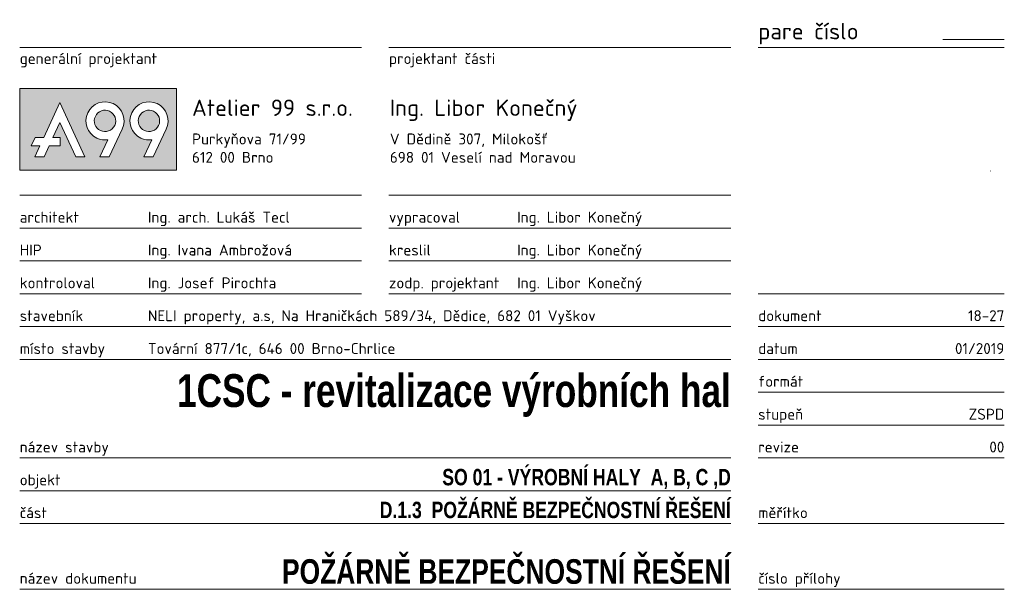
# Paper-space layout 'Hlavní titulní list PBŘ' of a CAD drawing. Header units: millimetres. Extents: x 19 to 199, y 5 to 109.
import ezdxf
from ezdxf.enums import TextEntityAlignment as Align

# ---------------------------------------------------------------- set-up
doc = ezdxf.new("R2010")
doc.units = ezdxf.units.MM
doc.linetypes.add('DOT', pattern=[6.35, 0, -6.35])
doc.layers.add('A99_N_leg-text', color=7, linetype='Continuous', lineweight=9)
doc.styles.add('A99_nadpis', font='impact.ttf')
doc.styles.add('A99_popis', font='isocpeur.ttf')

# ---------------------------------------------------------------- blocks, each defined once
blk = doc.blocks.new('A99_logo')
at = {"layer": 'A99_N_leg-text'}
h = blk.add_hatch(color=7, dxfattribs=at)
h.dxf.hatch_style = 1
edge = h.paths.add_edge_path(flags=0)
edge.add_spline(control_points=[(26.71, 12.6), (27.42, 14.1), (26.77, 15.89), (25.27, 16.6)], knot_values=[3, 3, 3, 3, 4, 4, 4, 4], degree=3, periodic=0)
edge.add_spline(control_points=[(25.27, 16.6), (23.77, 17.31), (21.98, 16.67), (21.27, 15.16)], knot_values=[2, 2, 2, 2, 3, 3, 3, 3], degree=3, periodic=0)
edge.add_spline(control_points=[(21.27, 15.16), (20.56, 13.66), (21.2, 11.87), (22.71, 11.16)], knot_values=[1, 1, 1, 1, 2, 2, 2, 2], degree=3, periodic=0)
edge.add_spline(control_points=[(22.71, 11.16), (24.21, 10.45), (26, 11.1), (26.71, 12.6)], knot_values=[0, 0, 0, 0, 1, 1, 1, 1], degree=3, periodic=0)
h.paths.add_polyline_path([(0, 23.03), (0, 0), (44.14, 0), (44.14, 23.03)])
edge = h.paths.add_edge_path(flags=16)
edge.add_spline(control_points=[(38.64, 18.73), (35.96, 20), (32.77, 18.85), (31.5, 16.17), (30.24, 13.49), (31.38, 10.29), (34.06, 9.03), (35.07, 8.55), (36.15, 8.42), (37.18, 8.58), (37.18, 8.58), (34.91, 3.78), (34.91, 3.78), (34.91, 3.78), (37.52, 3.78), (37.52, 3.78), (37.52, 3.78), (41.21, 11.59), (41.21, 11.59), (42.47, 14.27), (41.32, 17.47), (38.64, 18.73)], knot_values=[0, 0, 0, 0, 1, 1, 1, 2, 2, 2, 3, 3, 3, 4, 4, 4, 5, 5, 5, 6, 6, 6, 7, 7, 7, 7], degree=3, periodic=0)
edge = h.paths.add_edge_path(flags=16)
edge.add_spline(control_points=[(26.28, 18.73), (23.6, 20), (20.4, 18.85), (19.14, 16.17), (17.87, 13.49), (19.02, 10.29), (21.7, 9.03), (22.71, 8.55), (23.79, 8.42), (24.81, 8.58), (24.81, 8.58), (22.55, 3.78), (22.55, 3.78), (22.55, 3.78), (25.16, 3.78), (25.16, 3.78), (25.16, 3.78), (28.84, 11.59), (28.84, 11.59), (30.11, 14.27), (28.96, 17.47), (26.28, 18.73)], knot_values=[0, 0, 0, 0, 1, 1, 1, 2, 2, 2, 3, 3, 3, 4, 4, 4, 5, 5, 5, 6, 6, 6, 7, 7, 7, 7], degree=3, periodic=0)
h.paths.add_polyline_path([(6.76, 9.18), (4.32, 9.18), (3.21, 6.83), (5.68, 6.83), (4.28, 3.78), (6.88, 3.78), (8.27, 6.83), (11.34, 6.83), (11.34, 9.18), (9.35, 9.18), (11.31, 13.44), (15.74, 3.78), (18.34, 3.78), (11.31, 19.1)], flags=16)
h = blk.add_hatch(color=7, dxfattribs=at)
h.dxf.hatch_style = 1
edge = h.paths.add_edge_path()
edge.add_spline(control_points=[(26.71, 12.6), (27.42, 14.1), (26.77, 15.89), (25.27, 16.6)], knot_values=[3, 3, 3, 3, 4, 4, 4, 4], degree=3, periodic=0)
edge.add_spline(control_points=[(25.27, 16.6), (23.77, 17.31), (21.98, 16.67), (21.27, 15.16)], knot_values=[2, 2, 2, 2, 3, 3, 3, 3], degree=3, periodic=0)
edge.add_spline(control_points=[(21.27, 15.16), (20.56, 13.66), (21.2, 11.87), (22.71, 11.16)], knot_values=[1, 1, 1, 1, 2, 2, 2, 2], degree=3, periodic=0)
edge.add_spline(control_points=[(22.71, 11.16), (24.21, 10.45), (26, 11.1), (26.71, 12.6)], knot_values=[0, 0, 0, 0, 1, 1, 1, 1], degree=3, periodic=0)
edge = h.paths.add_edge_path()
edge.add_spline(control_points=[(39.07, 12.6), (39.78, 14.1), (39.14, 15.89), (37.64, 16.6)], knot_values=[3, 3, 3, 3, 4, 4, 4, 4], degree=3, periodic=0)
edge.add_spline(control_points=[(37.64, 16.6), (36.14, 17.31), (34.34, 16.67), (33.63, 15.16)], knot_values=[2, 2, 2, 2, 3, 3, 3, 3], degree=3, periodic=0)
edge.add_spline(control_points=[(33.63, 15.16), (32.92, 13.66), (33.57, 11.87), (35.07, 11.16)], knot_values=[1, 1, 1, 1, 2, 2, 2, 2], degree=3, periodic=0)
edge.add_spline(control_points=[(35.07, 11.16), (36.57, 10.45), (38.36, 11.1), (39.07, 12.6)], knot_values=[0, 0, 0, 0, 1, 1, 1, 1], degree=3, periodic=0)
at = {"layer": 'A99_N_leg-text', "lineweight": 0}
for points in [[(44.14, 0), (0, 0), (0, 23.03), (44.14, 23.03), (44.14, 0)], [(6.76, 9.18), (4.32, 9.18), (3.21, 6.83), (5.68, 6.83), (4.28, 3.78), (6.88, 3.78), (8.27, 6.83), (11.34, 6.83), (11.34, 9.18), (9.35, 9.18), (11.31, 13.44), (15.74, 3.78), (18.34, 3.78), (11.31, 19.1), (6.76, 9.18)]]:
    blk.add_lwpolyline(points, dxfattribs=at)
for points, knots in [([(26.28, 18.73), (23.6, 20), (20.4, 18.85), (19.14, 16.17), (17.87, 13.49), (19.02, 10.29), (21.7, 9.03), (22.71, 8.55), (23.79, 8.42), (24.81, 8.58), (24.81, 8.58), (22.55, 3.78), (22.55, 3.78), (22.55, 3.78), (25.16, 3.78), (25.16, 3.78), (25.16, 3.78), (28.84, 11.59), (28.84, 11.59), (30.11, 14.27), (28.96, 17.47), (26.28, 18.73)], [0, 0, 0, 0, 1, 1, 1, 2, 2, 2, 3, 3, 3, 4, 4, 4, 5, 5, 5, 6, 6, 6, 7, 7, 7, 7]), ([(38.64, 18.73), (35.96, 20), (32.77, 18.85), (31.5, 16.17), (30.24, 13.49), (31.38, 10.29), (34.06, 9.03), (35.07, 8.55), (36.15, 8.42), (37.18, 8.58), (37.18, 8.58), (34.91, 3.78), (34.91, 3.78), (34.91, 3.78), (37.52, 3.78), (37.52, 3.78), (37.52, 3.78), (41.21, 11.59), (41.21, 11.59), (42.47, 14.27), (41.32, 17.47), (38.64, 18.73)], [0, 0, 0, 0, 1, 1, 1, 2, 2, 2, 3, 3, 3, 4, 4, 4, 5, 5, 5, 6, 6, 6, 7, 7, 7, 7]), ([(26.71, 12.6), (26, 11.1), (24.21, 10.45), (22.71, 11.16), (21.2, 11.87), (20.56, 13.66), (21.27, 15.16), (21.98, 16.67), (23.77, 17.31), (25.27, 16.6), (26.77, 15.89), (27.42, 14.1), (26.71, 12.6)], [0, 0, 0, 0, 1, 1, 1, 2, 2, 2, 3, 3, 3, 4, 4, 4, 4]), ([(39.07, 12.6), (38.36, 11.1), (36.57, 10.45), (35.07, 11.16), (33.57, 11.87), (32.92, 13.66), (33.63, 15.16), (34.34, 16.67), (36.14, 17.31), (37.64, 16.6), (39.14, 15.89), (39.78, 14.1), (39.07, 12.6)], [0, 0, 0, 0, 1, 1, 1, 2, 2, 2, 3, 3, 3, 4, 4, 4, 4])]:
    blk.add_open_spline(points, degree=3, knots=knots, dxfattribs=at)
blk = doc.blocks.new('A99_rozpiska-dvouradkovy nazev')
at = {"color": 0}
for p, q in [((-21.25, 110.5), (-10, 110.5)), ((-190, 109), (-127.5, 109)), ((-122.5, 109), (-60, 109)), ((-55, 109), (-10, 109)), ((-190, 82), (-127.5, 82)), ((-122.5, 82), (-60, 82)), ((-190, 76), (-127.5, 76)), ((-122.5, 76), (-60, 76)), ((-190, 70), (-127.5, 70)), ((-122.5, 70), (-60, 70)), ((-190, 64), (-127.5, 64)), ((-122.5, 64), (-60, 64)), ((-55, 64), (-10, 64)), ((-190, 58), (-60, 58)), ((-55, 58), (-10, 58)), ((-190, 52), (-60, 52)), ((-55, 52), (-10, 52)), ((-55, 46), (-10, 46)), ((-55, 40), (-10, 40)), ((-190, 34), (-60, 34)), ((-55, 34), (-10, 34)), ((-190, 28), (-60, 28)), ((-190, 22), (-60, 22)), ((-55, 22), (-10, 22)), ((-190, 10), (-60, 10)), ((-190, 10), (-60, 10)), ((-55, 10), (-10, 10))]:
    blk.add_line(p, q, dxfattribs=at)
at = {"color": 0, "linetype": 'DOT', "ltscale": 1000}
blk.add_circle((-32.5, 86.5), 20, dxfattribs=at)
at = {"color": 0, "xscale": 0.65, "yscale": 0.65, "zscale": 0.65}
blk.add_blockref('A99_logo', (-190, 86.58), dxfattribs=at)
at = {"color": 0, "style": 'A99_popis'}
for s, height, p in [('pare číslo', 3, (-55, 110.5)), ('architekt', 2, (-190, 77)), ('vypracoval', 2, (-122.5, 77)), ('HIP', 2, (-190, 71)), ('kreslil', 2, (-122.5, 71)), ('kontroloval', 2, (-190, 65)), ('zodp. projektant', 2, (-122.5, 65)), ('stavebník', 2, (-190, 59)), ('dokument', 2, (-55, 59)), ('místo stavby', 2, (-190, 53)), ('datum', 2, (-55, 53)), ('formát', 2, (-55, 47)), ('stupeň', 2, (-55, 41)), ('název stavby', 2, (-190, 35)), ('revize', 2, (-55, 35)), ('objekt', 2, (-190, 29)), ('část', 2, (-190, 23)), ('měřítko', 2, (-55, 23)), ('název dokumentu', 2, (-190, 11)), ('číslo přílohy', 2, (-55, 11))]:
    blk.add_text(s, height=height, dxfattribs=at).set_placement(p)
for s, height, p in [('generální projektant', 2, (-190, 108)), ('projektant části', 2, (-122.5, 108)), ('Atelier 99 s.r.o.', 3, (-158.5, 99.51)), ('Ing. Libor Konečný', 3, (-122.34, 99.51))]:
    blk.add_text(s, height=height, dxfattribs=at).set_placement(p, align=Align.TOP_LEFT)
for s, p in [('V Dědině 307, Milokošť', (-122.34, 92.3)), ('Purkyňova 71/99', (-158.5, 92.3)), ('698 01 Veselí nad Moravou', (-122.34, 88.94)), ('612 00 Brno', (-158.5, 88.94))]:
    blk.add_text(s, height=2, dxfattribs=at).set_placement(p, align=Align.MIDDLE_LEFT)
for tag, p in [('ARCHITEKT', (-166.56, 77)), ('VYPRACOVAL', (-99.06, 77)), ('HIP', (-166.56, 71)), ('KRESLIL', (-99.06, 71)), ('KONTROLOVAL', (-166.56, 65)), ('ZODPOVEDNY_PROJEKTANT', (-99.06, 65)), ('STAVEBNIK', (-166.56, 59)), ('MISTO_STAVBY', (-166.56, 53))]:
    blk.add_attdef(tag, p, '', height=2, dxfattribs=at)
at = {"color": 0}
for tag, height, style, p in [('DOKUMENT', 2, 'A99_popis', (-10, 59)), ('DATUM', 2, 'A99_popis', (-10, 53)), ('FORMAT', 2, 'A99_popis', (-10, 47)), ('STUPEN', 2, 'A99_popis', (-10, 41)), ('REVIZE', 2, 'A99_popis', (-10, 35)), ('OBJEKT', 3, 'A99_nadpis', (-60, 29)), ('MERITKO', 4.5, 'A99_nadpis', (-10, 23)), ('CAST', 3, 'A99_nadpis', (-60, 23)), ('NAZEV_DOKUMENTU', 4.5, 'A99_nadpis', (-60, 11)), ('PRILOHA', 4.5, 'A99_nadpis', (-10, 11))]:
    blk.add_attdef(tag, text='', height=height, dxfattribs=dict(at, style=style)).set_placement(p, align=Align.RIGHT)
at = {"color": 0, "style": 'A99_nadpis'}
for tag, height, p in [('NAZEV_STAVBY', 6, (-60, 46.32)), ('NAZEV_STAVBY2', 4.5, (-60, 38.5))]:
    blk.add_attdef(tag, text='', height=height, dxfattribs=at).set_placement(p, align=Align.MIDDLE_RIGHT)

psp = doc.layouts.new('Hlavní titulní list PBŘ')

# ---------------------------------------------------------------- block references
at = {"layer": 'A99_N_leg-text'}
ref = psp.add_blockref('A99_rozpiska-dvouradkovy nazev', (208.58, -5.01), dxfattribs=at)
ref.add_attrib('NAZEV_STAVBY', '1CSC - revitalizace výrobních hal', dxfattribs={"layer": '0', "color": 0, "height": 6, "style": 'A99_nadpis'}).set_placement((148.58, 41.3), align=Align.MIDDLE_RIGHT)
ref.add_attrib('OBJEKT', 'SO 01 - VÝROBNÍ HALY  A, B, C ,D', dxfattribs={"layer": '0', "color": 0, "height": 3, "style": 'A99_nadpis'}).set_placement((148.58, 23.99), align=Align.RIGHT)
ref.add_attrib('CAST', 'D.1.3  POŽÁRNĚ BEZPEČNOSTNÍ ŘEŠENÍ', dxfattribs={"layer": '0', "color": 0, "height": 3, "style": 'A99_nadpis'}).set_placement((148.58, 17.99), align=Align.RIGHT)
ref.add_attrib('NAZEV_DOKUMENTU', 'POŽÁRNĚ BEZPEČNOSTNÍ ŘEŠENÍ', dxfattribs={"layer": '0', "color": 0, "height": 4.5, "style": 'A99_nadpis'}).set_placement((148.58, 5.99), align=Align.RIGHT)
ref.add_attrib('DATUM', '01/2019', dxfattribs={"layer": '0', "color": 0, "height": 2, "style": 'A99_popis'}).set_placement((198.58, 47.99), align=Align.RIGHT)
ref.add_attrib('MISTO_STAVBY', 'Tovární 877/1c, 646 00 Brno-Chrlice', (42.02, 47.99), dxfattribs={"layer": '0', "color": 0, "height": 2, "style": 'A99_popis'})
ref.add_attrib('STAVEBNIK', 'NELI property, a.s, Na Hraničkách 589/34, Dědice, 682 01 Vyškov', (42.02, 53.99), dxfattribs={"layer": '0', "color": 0, "height": 2, "style": 'A99_popis'})
ref.add_attrib('ZODPOVEDNY_PROJEKTANT', 'Ing. Libor Konečný', (109.52, 59.99), dxfattribs={"layer": '0', "color": 0, "height": 2, "style": 'A99_popis'})
ref.add_attrib('KRESLIL', 'Ing. Libor Konečný', (109.52, 65.99), dxfattribs={"layer": '0', "color": 0, "height": 2, "style": 'A99_popis'})
ref.add_attrib('VYPRACOVAL', 'Ing. Libor Konečný', (109.52, 71.99), dxfattribs={"layer": '0', "color": 0, "height": 2, "style": 'A99_popis'})
ref.add_attrib('REVIZE', '00', dxfattribs={"layer": '0', "color": 0, "height": 2, "style": 'A99_popis'}).set_placement((198.58, 29.99), align=Align.RIGHT)
ref.add_attrib('STUPEN', 'ZSPD', dxfattribs={"layer": '0', "color": 0, "height": 2, "style": 'A99_popis'}).set_placement((198.58, 35.99), align=Align.RIGHT)
ref.add_attrib('KONTROLOVAL', 'Ing. Josef Pirochta', (42.02, 59.99), dxfattribs={"layer": '0', "color": 0, "height": 2, "style": 'A99_popis'})
ref.add_attrib('HIP', 'Ing. Ivana Ambrožová', (42.02, 65.99), dxfattribs={"layer": '0', "color": 0, "height": 2, "style": 'A99_popis'})
ref.add_attrib('ARCHITEKT', 'Ing. arch. Lukáš Tecl', (42.02, 71.99), dxfattribs={"layer": '0', "color": 0, "height": 2, "style": 'A99_popis'})
ref.add_attrib('DOKUMENT', '18-27', dxfattribs={"layer": '0', "color": 0, "height": 2, "style": 'A99_popis'}).set_placement((198.58, 53.99), align=Align.RIGHT)

doc.saveas('drawing.dxf')
